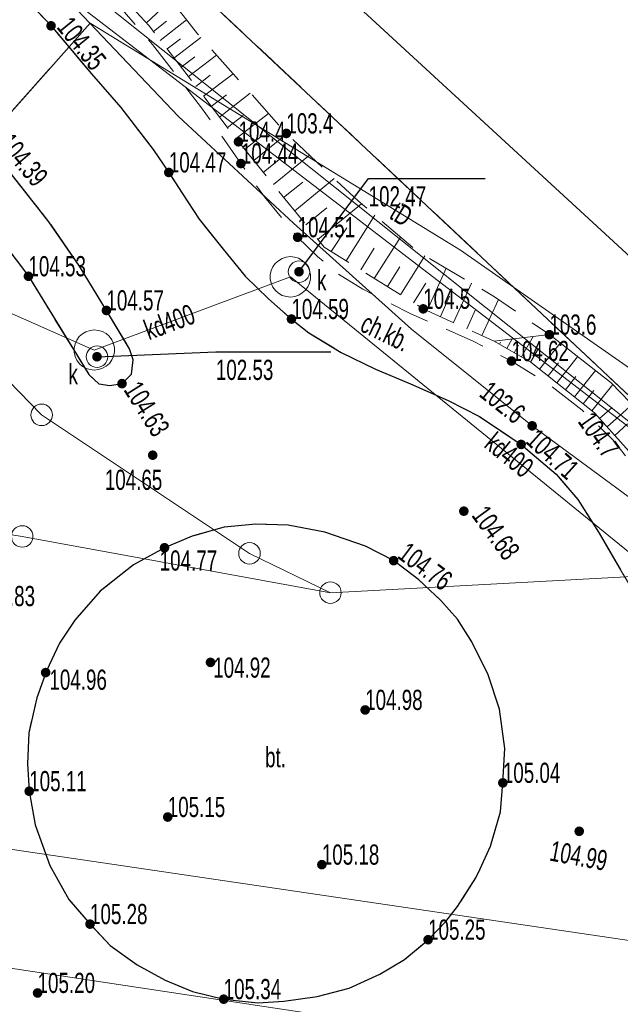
# Model space of a CAD drawing. Header units: inches. Extents: x 6497603 to 6502483, y 5925790 to 5934357.
# Tile 121 of 256: x 6501023 to 6501045, y 5926122 to 5926158. Entities that reach past the tile are written whole.
import ezdxf
from ezdxf.enums import TextEntityAlignment as Align

# ---------------------------------------------------------------- set-up
doc = ezdxf.new("R2010")
doc.units = ezdxf.units.IN
doc.header["$MEASUREMENT"] = 0
for name, pattern in [('1.5_0.75', [2.25, 1.5, -0.75]), ('2.25_0.75', [3, 2.25, -0.75]), ('219-1000', [0, 0]), ('egkk-1000', [3, 2.25, -0.75]), ('egug-1000', [1.5, 0.75, -0.75])]:
    doc.linetypes.add(name, pattern=pattern)
for name, color, linetype in [('000 Inne (niezydentyfikowane)', 7, 'Continuous'), ('202-punkt graniczny', 7, 'Continuous'), ('217-kontur klasyfikacyjny', 7, 'Continuous'), ('218-kontur użytku gruntowego', 7, 'Continuous'), ('219-działka ewidencyjna', 7, 'Continuous'), ('chodnik', 7, 'Continuous'), ('chodnik-Atr17', 7, 'Continuous'), ('jezdnia', 7, 'Continuous'), ('komora podziemna', 7, 'Continuous'), ('krawężnik', 7, 'Continuous'), ('obszar utwardzony', 7, 'Continuous'), ('obszar utwardzony-Atr17', 7, 'Continuous'), ('obudowa ochronna przewodu', 7, 'Continuous'), ('pikieta naturalna', 7, 'Continuous'), ('pikieta naturalna-Atr2', 7, 'Continuous'), ('pikieta sztuczna', 7, 'Continuous'), ('pikieta sztuczna-Atr2', 7, 'Continuous'), ('przewód kanalizacyjny', 7, 'Continuous'), ('przewód kanalizacyjny-Atr1', 7, 'Continuous'), ('przewód telekomunikacyjny podziemny', 7, 'Continuous'), ('przewód telekomunikacyjny podziemny-Atr1', 7, 'Continuous'), ('rzędna', 7, 'Continuous'), ('rzędna-Atr2', 7, 'Continuous'), ('rzędna-Atr3', 7, 'Continuous'), ('skarpa nieumocniona', 7, 'Continuous'), ('skarpa umocniona', 7, 'Continuous'), ('właz do komory lub kanału - okrągły', 7, 'Continuous'), ('właz do komory lub kanału - okrągły-Atr17', 7, 'Continuous')]:
    doc.layers.add(name, color=color, linetype=linetype)
doc.styles.get("Standard").update_dxf_attribs({"font": 'arial.ttf'})

# ---------------------------------------------------------------- blocks, each defined once
blk = doc.blocks.new('202')
at = {"color": 0, "linetype": 'Continuous', "lineweight": 0}
blk.add_circle((0, 0), 0.4, dxfattribs=at)
blk = doc.blocks.new('PW01')
at = {"linetype": 'Continuous', "lineweight": 13}
h = blk.add_hatch(color=0, dxfattribs=at)
edge = h.paths.add_edge_path()
edge.add_arc((0, 0), 0.18, 0, 360)
blk = doc.blocks.new('US22')
at = {"color": 0, "linetype": 'Continuous', "lineweight": 0}
blk.add_circle((0, 0), 0.4, dxfattribs=at)

msp = doc.modelspace()

# ---------------------------------------------------------------- linework, layer by layer
at = {"layer": '000 Inne (niezydentyfikowane)', "color": 7, "linetype": 'Continuous', "lineweight": 18, "flags": 128}
for points in [[(6501027.32, 5926158.01), (6501028.23, 5926158.86)], [(6501027.58, 5926157.69), (6501028.07, 5926158.07)], [(6501027.83, 5926157.36), (6501028.81, 5926158.12)], [(6501028.09, 5926157.04), (6501028.58, 5926157.41)], [(6501028.34, 5926156.7), (6501029.34, 5926157.47)], [(6501028.61, 5926156.36), (6501029.12, 5926156.75)], [(6501028.88, 5926156.01), (6501029.92, 5926156.81)], [(6501029.16, 5926155.65), (6501029.69, 5926156.06)], [(6501029.44, 5926155.28), (6501030.54, 5926156.12)], [(6501029.73, 5926154.9), (6501030.29, 5926155.33)], [(6501030.03, 5926154.51), (6501031.18, 5926155.4)], [(6501030.33, 5926154.12), (6501030.92, 5926154.57)], [(6501030.65, 5926153.71), (6501031.86, 5926154.64)], [(6501031.31, 5926152.89), (6501032.54, 5926153.89)], [(6501030.97, 5926153.3), (6501031.58, 5926153.79)], [(6501032.04, 5926152), (6501033.38, 5926153.09)], [(6501031.66, 5926152.45), (6501032.31, 5926152.98)], [(6501032.42, 5926151.52), (6501033.13, 5926152.09)], [(6501032.83, 5926151.02), (6501034.3, 5926152.22)], [(6501033.69, 5926149.96), (6501035.32, 5926151.28)], [(6501033.25, 5926150.5), (6501034.03, 5926151.13)], [(6501034.75, 5926149.16), (6501035.81, 5926150.86)], [(6501034.19, 5926149.51), (6501034.77, 5926150.39)], [(6501035.79, 5926148.51), (6501036.76, 5926150.05)], [(6501035.29, 5926148.83), (6501035.79, 5926149.64)], [(6501036.77, 5926147.9), (6501037.67, 5926149.35)], [(6501036.28, 5926148.21), (6501036.74, 5926148.94)], [(6501037.75, 5926147.32), (6501038.46, 5926148.89)], [(6501037.25, 5926147.6), (6501037.71, 5926148.33)], [(6501038.74, 5926146.87), (6501039.4, 5926148.33)], [(6501038.25, 5926147.09), (6501038.59, 5926147.85)], [(6501039.79, 5926146.39), (6501040.41, 5926147.73)], [(6501039.23, 5926146.64), (6501039.55, 5926147.35)]]:
    msp.add_lwpolyline(points, dxfattribs=at)
at = {"layer": '217-kontur klasyfikacyjny', "color": 3, "linetype": 'egkk-1000', "lineweight": 18, "flags": 128}
msp.add_lwpolyline([(6501024.87, 5926163.31), (6501052.03, 5926137.79)], dxfattribs=at)
at = {"layer": '218-kontur użytku gruntowego', "color": 3, "linetype": 'egug-1000', "lineweight": 18, "flags": 128}
msp.add_lwpolyline([(6501024.87, 5926163.31), (6501052.03, 5926137.79)], dxfattribs=at)
at = {"layer": '219-działka ewidencyjna', "color": 3, "linetype": '219-1000', "lineweight": 18, "flags": 128}
for points in [[(6500997.34, 5926181.37), (6501052.03, 5926137.79)], [(6501000.05, 5926177.64), (6501052.03, 5926137.79)], [(6501024.87, 5926163.31), (6501052.03, 5926137.79)], [(6501020.52, 5926146.41), (6501023.42, 5926143.44)], [(6501054.43, 5926122.55), (6500906.65, 5926144.35)], [(6501023.42, 5926143.44), (6501031.15, 5926138.29)], [(6501004.92, 5926141.78), (6501022.7, 5926138.92)], [(6501022.7, 5926138.92), (6501034.16, 5926136.83)], [(6501031.15, 5926138.29), (6501034.16, 5926136.83)], [(6501034.16, 5926136.83), (6501052.03, 5926137.79)], [(6500976.56, 5926129.78), (6501062.46, 5926116.8)]]:
    msp.add_lwpolyline(points, dxfattribs=at)
at = {"layer": 'chodnik', "color": 7, "linetype": '1.5_0.75', "lineweight": 18, "flags": 128}
msp.add_lwpolyline([(6500970.87, 5926227.3), (6500971.56, 5926225.43), (6500972.46, 5926223.12), (6500974.02, 5926219.19), (6500975.45, 5926215.68), (6500977, 5926211.99), (6500978.65, 5926208.33), (6500979.98, 5926205.48), (6500981.21, 5926202.9), (6500982.09, 5926201.14), (6500983.5, 5926198.57), (6500984.69, 5926196.48), (6500985.98, 5926194.49), (6500987.05, 5926192.83), (6500988.59, 5926190.77), (6500990.92, 5926187.89), (6500992.98, 5926185.5), (6500995.16, 5926183.2), (6500996.29, 5926182.07), (6500998.49, 5926180.05), (6501000.53, 5926178.29), (6501002.39, 5926176.76), (6501003.2, 5926176.09), (6501004.81, 5926174.87), (6501005.59, 5926174.28), (6501007.41, 5926173.15), (6501009.96, 5926171.62), (6501012.94, 5926169.78), (6501015.74, 5926167.89), (6501017.41, 5926166.71), (6501019.82, 5926164.89), (6501021.33, 5926163.61), (6501022.53, 5926162.56), (6501023.7, 5926161.49), (6501024.88, 5926160.21), (6501025.57, 5926159.48), (6501026.26, 5926158.69), (6501027.54, 5926157.21), (6501028.44, 5926156.05), (6501029.37, 5926154.85), (6501029.98, 5926153.99), (6501030.83, 5926152.78), (6501031.71, 5926151.54), (6501032.94, 5926150.04), (6501033.68, 5926149.33), (6501034.39, 5926148.72), (6501035.36, 5926148.11), (6501037.15, 5926147.19), (6501039.49, 5926146.17), (6501040.89, 5926145.44), (6501042.36, 5926144.52), (6501043.52, 5926143.61), (6501044.66, 5926142.51), (6501045.59, 5926141.33), (6501046.36, 5926140.04), (6501046.9, 5926139.11), (6501047.92, 5926137.42), (6501049.09, 5926135.79), (6501046.76, 5926134.83), (6501045.97, 5926135.97), (6501044.95, 5926137.68), (6501044.15, 5926139.04), (6501043.36, 5926140.29), (6501042.55, 5926141.23), (6501041.25, 5926142.34), (6501039.7, 5926143.38), (6501038.54, 5926143.97), (6501037.14, 5926144.59), (6501035.84, 5926145.14), (6501034.56, 5926145.76), (6501033.36, 5926146.49), (6501032.71, 5926147), (6501031.86, 5926147.75), (6501030.99, 5926148.6), (6501030.17, 5926149.6), (6501029.28, 5926150.71), (6501028.65, 5926151.68), (6501028.15, 5926152.45), (6501027.57, 5926153.3), (6501026.36, 5926154.87), (6501025.28, 5926156.11), (6501024.43, 5926157.12), (6501023.77, 5926157.9), (6501022.54, 5926159.21), (6501021.45, 5926160.26), (6501020.36, 5926161.31), (6501019.23, 5926162.32), (6501017.63, 5926163.53), (6501015.2, 5926165.27), (6501012.75, 5926167), (6501011.02, 5926168.15), (6501009.35, 5926169.19), (6501006.76, 5926170.76), (6501005.08, 5926171.78), (6501003.77, 5926172.66), (6501002.64, 5926173.48), (6501001.04, 5926174.69), (6500999.49, 5926176), (6500997.98, 5926177.32), (6500997.26, 5926177.93), (6500995.76, 5926179.32), (6500994.27, 5926180.73), (6500992.5, 5926182.51), (6500990.87, 5926184.3), (6500989.17, 5926186.2), (6500988.2, 5926187.36), (6500986.98, 5926188.92), (6500985.77, 5926190.49), (6500984.62, 5926192.1), (6500983.5, 5926193.77), (6500982.82, 5926194.92), (6500982.17, 5926195.97), (6500981.16, 5926197.8), (6500980.03, 5926199.93), (6500979.13, 5926201.69), (6500977.79, 5926204.36), (6500976.57, 5926207.09), (6500975.34, 5926209.86), (6500974.13, 5926212.6), (6500972.99, 5926215.36), (6500971.84, 5926218.15), (6500970.38, 5926221.87), (6500970.02, 5926222.74), (6500969.29, 5926224.6), (6500968.88, 5926225.61), (6500969.41, 5926226.74)], close=True, dxfattribs=at)
at = {"layer": 'jezdnia', "color": 7, "linetype": '2.25_0.75', "lineweight": 18, "flags": 128}
for points in [[(6500967.52, 5926475.78), (6500970.47, 5926475.3), (6500970.34, 5926474.17), (6500969.68, 5926470.3), (6500969.49, 5926469.27), (6500968.64, 5926464.1), (6500968.02, 5926460.39), (6500966.41, 5926450.57), (6500964.71, 5926440.65), (6500963.12, 5926430.78), (6500961.32, 5926419.97), (6500959.67, 5926410.08), (6500959.52, 5926409.05), (6500958.4, 5926402.16), (6500958.2, 5926401.16), (6500956.52, 5926390.93), (6500955.92, 5926387.39), (6500955.8, 5926386.37), (6500953.89, 5926374.55), (6500953.73, 5926373.46), (6500953.44, 5926371.55), (6500953.08, 5926369.21), (6500952.69, 5926366.58), (6500952.26, 5926363.66), (6500951.98, 5926361.63), (6500951.62, 5926358.68), (6500951.27, 5926355.63), (6500950.83, 5926351.7), (6500950.56, 5926348.7), (6500950.2, 5926344.71), (6500949.87, 5926340.76), (6500949.76, 5926338.7), (6500949.68, 5926335.75), (6500949.64, 5926334.74), (6500949.52, 5926328.23), (6500949.49, 5926327.2), (6500949.48, 5926325.22), (6500949.47, 5926322.2), (6500949.55, 5926319.76), (6500949.66, 5926317.23), (6500949.84, 5926313.23), (6500950.01, 5926310.21), (6500950.17, 5926308.21), (6500950.43, 5926305.18), (6500950.74, 5926302.26), (6500951.06, 5926299.26), (6500951.49, 5926295.58), (6500952.08, 5926290.33), (6500952.73, 5926285.4), (6500953.13, 5926282.44), (6500953.57, 5926279.4), (6500954.04, 5926276.46), (6500954.41, 5926274.33), (6500954.74, 5926272.49), (6500955.37, 5926269.55), (6500956.06, 5926266.66), (6500956.52, 5926264.7), (6500957.04, 5926262.72), (6500957.79, 5926259.85), (6500958.59, 5926257.01), (6500959.46, 5926254.06), (6500960.33, 5926251.13), (6500961.47, 5926247.41), (6500962.32, 5926244.49), (6500963.34, 5926241.33), (6500964.48, 5926237.89), (6500965.5, 5926234.96), (6500966.14, 5926233.14), (6500966.53, 5926232.14), (6500968.88, 5926225.61), (6500969.29, 5926224.6), (6500970.02, 5926222.74), (6500970.38, 5926221.87), (6500971.84, 5926218.15), (6500972.99, 5926215.36), (6500974.13, 5926212.6), (6500975.34, 5926209.86), (6500976.57, 5926207.09), (6500977.79, 5926204.36), (6500979.13, 5926201.69), (6500980.03, 5926199.93), (6500981.16, 5926197.8), (6500982.17, 5926195.97), (6500982.82, 5926194.92), (6500983.5, 5926193.77), (6500984.62, 5926192.1), (6500985.77, 5926190.49), (6500986.98, 5926188.92), (6500988.2, 5926187.36), (6500989.17, 5926186.2), (6500990.87, 5926184.3), (6500992.5, 5926182.51), (6500994.27, 5926180.73), (6500995.76, 5926179.32), (6500997.26, 5926177.93), (6500997.98, 5926177.32), (6500999.49, 5926176), (6501001.04, 5926174.69), (6501002.64, 5926173.48), (6501003.77, 5926172.66), (6501005.08, 5926171.78), (6501006.76, 5926170.76), (6501009.35, 5926169.19), (6501011.02, 5926168.15), (6501012.75, 5926167), (6501015.2, 5926165.27), (6501017.63, 5926163.53), (6501019.23, 5926162.32), (6501020.36, 5926161.31), (6501021.45, 5926160.26), (6501022.54, 5926159.21), (6501023.77, 5926157.9), (6501024.43, 5926157.12), (6501025.28, 5926156.11), (6501026.36, 5926154.87), (6501027.57, 5926153.3), (6501028.15, 5926152.45), (6501028.65, 5926151.68), (6501029.28, 5926150.71), (6501030.17, 5926149.6), (6501030.99, 5926148.6), (6501031.86, 5926147.75), (6501032.71, 5926147), (6501033.36, 5926146.49), (6501034.56, 5926145.76), (6501035.84, 5926145.14), (6501037.14, 5926144.59), (6501038.54, 5926143.97), (6501039.7, 5926143.38), (6501041.25, 5926142.34), (6501042.55, 5926141.23), (6501043.36, 5926140.29), (6501044.15, 5926139.04), (6501044.95, 5926137.68), (6501045.97, 5926135.97), (6501046.76, 5926134.83), (6501047.06, 5926134.43), (6501047.46, 5926133.9), (6501048.29, 5926133.07), (6501049.15, 5926132.29), (6501050.1, 5926131.67), (6501051.14, 5926131.14), (6501052.32, 5926130.71), (6501053.32, 5926130.44), (6501054.33, 5926130.26), (6501054.81, 5926130.11), (6501059.21, 5926129.52), (6501060.24, 5926129.37), (6501062.18, 5926128.95), (6501065.52, 5926128.17), (6501067.51, 5926127.68), (6501067.94, 5926127.56), (6501072.36, 5926126.36), (6501076.16, 5926125.39), (6501077, 5926125.24), (6501079.93, 5926124.73), (6501091.81, 5926122.96), (6501106.86, 5926120.63), (6501107.86, 5926120.45), (6501114.26, 5926119.46), (6501115.28, 5926119.31), (6501129.17, 5926117.14), (6501141.73, 5926115.29), (6501155.8, 5926113.1), (6501156.84, 5926112.94), (6501163.71, 5926111.96), (6501164.73, 5926111.81), (6501169.7, 5926111.07), (6501186.02, 5926108.73), (6501187.04, 5926108.57), (6501197.9, 5926107.02), (6501198.93, 5926106.86), (6501209.44, 5926105.01), (6501213.12, 5926104.73), (6501214.13, 5926104.59), (6501218.06, 5926103.95), (6501219.09, 5926103.82), (6501225, 5926102.98), (6501226.03, 5926103), (6501226.9, 5926103.16), (6501227.59, 5926103.32), (6501228.34, 5926103.71), (6501228.93, 5926104.14), (6501229.4, 5926105.03), (6501229.75, 5926106.03), (6501230.03, 5926107.51), (6501230.13, 5926108.51), (6501230.41, 5926111.43), (6501235.51, 5926111.16), (6501235.42, 5926108.23), (6501235.48, 5926107.23), (6501235.64, 5926106.46), (6501236.12, 5926105.41), (6501236.84, 5926104.54), (6501237.77, 5926103.89), (6501238.91, 5926103.49), (6501240.04, 5926103.43), (6501241.16, 5926103.54), (6501242.17, 5926103.85), (6501243.16, 5926104.12), (6501253.15, 5926106.97), (6501253.23, 5926106.89), (6501254.28, 5926103.94), (6501255.15, 5926100.97), (6501254.99, 5926100.67), (6501253.62, 5926100.28), (6501252.65, 5926100), (6501249.77, 5926099.21), (6501248.73, 5926098.94), (6501244.96, 5926097.81), (6501243.92, 5926097.57), (6501242.05, 5926097.03), (6501240.92, 5926096.64), (6501239.24, 5926095.9), (6501238.04, 5926095.27), (6501237.2, 5926094.68), (6501236.35, 5926093.84), (6501235.38, 5926092.95), (6501234.5, 5926091.83), (6501233.74, 5926090.74), (6501233.24, 5926089.73), (6501232.77, 5926088.7), (6501232.51, 5926087.65), (6501232.15, 5926085.66), (6501231.07, 5926079.74), (6501230.21, 5926075.13), (6501227.92, 5926063.04), (6501227.8, 5926062.48), (6501227.76, 5926061.73), (6501227.77, 5926061.08), (6501227.88, 5926060.39), (6501228.08, 5926059.83), (6501228.38, 5926059.33), (6501228.85, 5926058.88), (6501229.59, 5926058.46), (6501230.48, 5926058.18), (6501231.24, 5926057.98), (6501236.18, 5926057.48), (6501247.14, 5926056.54), (6501247.78, 5926056.32), (6501247.32, 5926053.12), (6501247.25, 5926050.18), (6501240.84, 5926050.54), (6501235.01, 5926051.15), (6501232.93, 5926051.11), (6501231.58, 5926051.14), (6501230.74, 5926051.16), (6501229.93, 5926051.11), (6501229.08, 5926050.94), (6501228.33, 5926050.61), (6501227.56, 5926049.99), (6501227.03, 5926049.46), (6501226.57, 5926048.76), (6501226.26, 5926048.04), (6501226.07, 5926047), (6501224.9, 5926038.07), (6501224.76, 5926037.04), (6501223.95, 5926030.65), (6501223.78, 5926029.64), (6501222.8, 5926021.69), (6501222.62, 5926020.67), (6501221.85, 5926014.28), (6501221.72, 5926013.21), (6501220.01, 5926001.35), (6501219.92, 5926000.35), (6501218.92, 5925993.96), (6501218.73, 5925992.94), (6501217.59, 5925985.53), (6501217.19, 5925983.25), (6501216.34, 5925978.62), (6501216.11, 5925977.64), (6501215.34, 5925973.74), (6501215.12, 5925972.71), (6501214.1, 5925967.79), (6501212.17, 5925958.57), (6501211.6, 5925955.9), (6501210.39, 5925950.18), (6501210.15, 5925949.2), (6501208.72, 5925942.4), (6501208.51, 5925941.33), (6501206.97, 5925934), (6501206.1, 5925929.6), (6501205.96, 5925928.62), (6501203.95, 5925916.84), (6501200.99, 5925899.07), (6501197.27, 5925877.8), (6501197.19, 5925877.04), (6501197.19, 5925876.24), (6501197.31, 5925875.07), (6501197.66, 5925873.98), (6501197.97, 5925873.22), (6501198.63, 5925872.3), (6501199.23, 5925871.72), (6501199.74, 5925871.37), (6501200.42, 5925871.01), (6501201.38, 5925870.71), (6501202.44, 5925870.55), (6501201.55, 5925864.88), (6501201.24, 5925864.89), (6501200.2, 5925864.97), (6501198.98, 5925864.81), (6501197.51, 5925864.23), (6501196.67, 5925863.67), (6501195.78, 5925862.79), (6501195.34, 5925862.22), (6501195.05, 5925861.84), (6501194.69, 5925861.34), (6501194.31, 5925860.58), (6501193.88, 5925859.32), (6501193.66, 5925858.13), (6501191.37, 5925844.58), (6501188.63, 5925845.69), (6501186.06, 5925846.29), (6501188.34, 5925859.28), (6501189.55, 5925865.75), (6501190.19, 5925869.41), (6501190.72, 5925872.53), (6501192, 5925879.57), (6501195.3, 5925899.15), (6501198.39, 5925917.25), (6501200.06, 5925927.91), (6501200.49, 5925930.37), (6501201.43, 5925935.3), (6501202.26, 5925939.27), (6501205.89, 5925956.67), (6501206.71, 5925960.26), (6501209.44, 5925973.27), (6501210.33, 5925977.62), (6501211, 5925981.11), (6501211.51, 5925984.07), (6501211.73, 5925985.08), (6501212.62, 5925991.03), (6501213.62, 5925996.92), (6501213.83, 5925997.96), (6501214.76, 5926004.82), (6501214.89, 5926005.86), (6501216.15, 5926014.76), (6501216.28, 5926015.75), (6501217.09, 5926022.16), (6501217.19, 5926023.22), (6501218.27, 5926030.95), (6501221.29, 5926054.94), (6501221.42, 5926055.98), (6501222.24, 5926062.4), (6501222.34, 5926063.44), (6501224.16, 5926076.33), (6501224.9, 5926081.72), (6501225.66, 5926087.21), (6501225.76, 5926088.39), (6501225.79, 5926089.57), (6501225.74, 5926090.79), (6501225.65, 5926091.85), (6501225.41, 5926093.04), (6501225.02, 5926094.16), (6501224.47, 5926095.07), (6501223.68, 5926095.94), (6501222.87, 5926096.5), (6501222, 5926096.87), (6501221.03, 5926097.17), (6501220.05, 5926097.37), (6501218.15, 5926097.65), (6501217.08, 5926097.83), (6501213.18, 5926098.37), (6501212.16, 5926098.52), (6501210.21, 5926098.79), (6501209.19, 5926099), (6501203.73, 5926099.73), (6501202.71, 5926099.87), (6501199.75, 5926100.28), (6501198.75, 5926100.43), (6501192.84, 5926101.32), (6501191.84, 5926101.46), (6501178.52, 5926103.46), (6501168.08, 5926104.92), (6501167.07, 5926105.07), (6501161.11, 5926105.95), (6501160.15, 5926106.11), (6501141.22, 5926108.96), (6501128.91, 5926110.87), (6501107.19, 5926114.24), (6501091.02, 5926116.76), (6501087.03, 5926117.36), (6501085.63, 5926117.57), (6501084.66, 5926117.74), (6501082.7, 5926117.91), (6501080.66, 5926118.01), (6501077.67, 5926118.12), (6501076.66, 5926118.16), (6501075.65, 5926118.1), (6501074.96, 5926118.04), (6501074.24, 5926117.87), (6501073.45, 5926117.58), (6501072.83, 5926117.24), (6501072.24, 5926116.73), (6501071.92, 5926116.36), (6501071.6, 5926115.95), (6501071.13, 5926115.07), (6501070.2, 5926112.15), (6501069.14, 5926109.35), (6501065.67, 5926107.67), (6501060.98, 5926105.37), (6501056.17, 5926102.92), (6501047.77, 5926098.64), (6501039.02, 5926094.25), (6501035.19, 5926092.32), (6501033.38, 5926091.57), (6501031.9, 5926091.17), (6501030.72, 5926091), (6501029.45, 5926090.96), (6501027.96, 5926091.09), (6501026.37, 5926091.21), (6501025.08, 5926091.02), (6501023.8, 5926090.63), (6501022.54, 5926089.24), (6501020.92, 5926087.38), (6501018.93, 5926085.36), (6501016.88, 5926083.52), (6501014.11, 5926081.3), (6501011.15, 5926079.19), (6501008.09, 5926077.35), (6501004.66, 5926075.72), (6501000.14, 5926073.66), (6500996.05, 5926071.78), (6500991.19, 5926069.54), (6500987.22, 5926067.8), (6500985.88, 5926070.25), (6500984.5, 5926072.54), (6500990.81, 5926076.24), (6500997.85, 5926080.69), (6501004.96, 5926085.16), (6501007.77, 5926086.97), (6501009.89, 5926088.54), (6501012.32, 5926090.44), (6501014.72, 5926092.81), (6501016.4, 5926095.01), (6501018.1, 5926097.7), (6501019.49, 5926099.95), (6501021.13, 5926103.12), (6501021.79, 5926104.63), (6501021.73, 5926104.89), (6501022.4, 5926106.7), (6501022.77, 5926107.65), (6501022.96, 5926108.66), (6501023.19, 5926109.6), (6501023.35, 5926110.74), (6501023.42, 5926111.89), (6501023.37, 5926112.99), (6501023.17, 5926114.21), (6501022.81, 5926115.94), (6501022.34, 5926117.28), (6501021.93, 5926118.41), (6501021.38, 5926119.39), (6501020.82, 5926120.06), (6501020.31, 5926120.58), (6501019.37, 5926121.14), (6501018.64, 5926121.59), (6501017.79, 5926122.01), (6501016.87, 5926122.36), (6501016.07, 5926122.61), (6501015.13, 5926122.79), (6501014.32, 5926122.89), (6501013.3, 5926122.96), (6501011.3, 5926123.02), (6501010.28, 5926123.07), (6501008.82, 5926123.15), (6501007.35, 5926123.27), (6501006.78, 5926123.46), (6501004.62, 5926123.76), (6501002.02, 5926124.18), (6501000.54, 5926124.46), (6500997.95, 5926125.21), (6500994.57, 5926126.41), (6500989.34, 5926128.79), (6500983.15, 5926131.79), (6500980.24, 5926133), (6500976.92, 5926134.27), (6500973.27, 5926135.38), (6500969.21, 5926136.46), (6500966.14, 5926137.16), (6500962.38, 5926137.84), (6500956.83, 5926138.72), (6500951.6, 5926139.58), (6500948.09, 5926140.28), (6500941.13, 5926141.59), (6500936.68, 5926142.36), (6500936.26, 5926142.38), (6500936.91, 5926144.94), (6500937.28, 5926147.22), (6500938.48, 5926147.26), (6500944.87, 5926146.1), (6500952.28, 5926144.84), (6500952.45, 5926144.94), (6500957.36, 5926144.12), (6500958.42, 5926144.02), (6500960.33, 5926143.82), (6500961.34, 5926143.73), (6500962.4, 5926143.7), (6500964.35, 5926143.61), (6500966.38, 5926143.52), (6500968.34, 5926143.33), (6500970.37, 5926142.99), (6500972.16, 5926142.64), (6500975.22, 5926141.96), (6500978.14, 5926141.2), (6500980.07, 5926140.59), (6500984.84, 5926139.11), (6500988.6, 5926137.98), (6500991.96, 5926137.02), (6500993.89, 5926136.41), (6500996.3, 5926135.75), (6500998.23, 5926135.25), (6500999.76, 5926134.9), (6501002.22, 5926134.43), (6501003.59, 5926134.13), (6501004.64, 5926133.95), (6501005.57, 5926133.82), (6501006.54, 5926133.72), (6501007.41, 5926133.65), (6501008.58, 5926133.66), (6501009.4, 5926133.71), (6501010.99, 5926133.99), (6501012.51, 5926134.33), (6501013.46, 5926134.67), (6501014.17, 5926134.95), (6501015.06, 5926135.45), (6501015.72, 5926135.84), (6501016.55, 5926136.42), (6501017.28, 5926137.05), (6501017.97, 5926137.76), (6501018.59, 5926138.35), (6501019.09, 5926139.31), (6501019.34, 5926140.2), (6501019.48, 5926141.24), (6501019.5, 5926142.22), (6501019.53, 5926143.17), (6501019.42, 5926144.33), (6501019.23, 5926145.48), (6501018.9, 5926146.66), (6501018.59, 5926147.63), (6501018.18, 5926148.39), (6501017.57, 5926149.31), (6501017.02, 5926149.96), (6501016.24, 5926150.87), (6501015.1, 5926152.17), (6501013.64, 5926153.83), (6501013.57, 5926154), (6501012.46, 5926155.3), (6501009.41, 5926158.38), (6501006.55, 5926161.1), (6501003.79, 5926163.84), (6501000.27, 5926167.22), (6500997.75, 5926169.48), (6500994.93, 5926171.9), (6500993.22, 5926173.37), (6500990.08, 5926176.36), (6500986.16, 5926180.45), (6500984.36, 5926182.53), (6500983.92, 5926182.88), (6500982.09, 5926185.15), (6500980.83, 5926186.8), (6500979.72, 5926188.4), (6500979.64, 5926188.64), (6500977.9, 5926191.3), (6500976.68, 5926193.39), (6500974.4, 5926197.5), (6500971.6, 5926203.33), (6500970.2, 5926206.34), (6500968.02, 5926211.54), (6500966.1, 5926216.13), (6500964.42, 5926220.5), (6500963.39, 5926223.18), (6500962.78, 5926224.79), (6500960.85, 5926229.86), (6500958.92, 5926235.34), (6500957.26, 5926240.34), (6500955.77, 5926245.22), (6500954.5, 5926249.48), (6500953.02, 5926254.47), (6500951.16, 5926261.1), (6500950.63, 5926263.22), (6500949.44, 5926268.23), (6500948.4, 5926273.5), (6500947.44, 5926279.19), (6500946.72, 5926284.52), (6500945.98, 5926290.57), (6500945.39, 5926295.06), (6500944.64, 5926301.22), (6500943.99, 5926308.19), (6500943.71, 5926313.06), (6500943.38, 5926320.02), (6500943.36, 5926324.68), (6500943.39, 5926329.54), (6500943.52, 5926335.16), (6500943.63, 5926336.77), (6500943.87, 5926342.09), (6500944.45, 5926348.6), (6500944.89, 5926353.17), (6500945.31, 5926356.92), (6500946, 5926362.7), (6500946.75, 5926367.77), (6500946.9, 5926369.53), (6500947.97, 5926376.36), (6500948.58, 5926379.99), (6500949.87, 5926387.54), (6500950.36, 5926390.87), (6500950.58, 5926392.97), (6500951.07, 5926399.96), (6500951.2, 5926400.17), (6500951.56, 5926405.22), (6500951.74, 5926408.6), (6500951.86, 5926412.25), (6500952.04, 5926414.31), (6500952.81, 5926417.99), (6500953.87, 5926422.25), (6500955.38, 5926427.84), (6500956.84, 5926433.28), (6500957.79, 5926436.87), (6500958.47, 5926439.89), (6500959.31, 5926444.93), (6500960.75, 5926453.89), (6500962.75, 5926465.71), (6500964.63, 5926476.24)], [(6501017.53, 5926156.86), (6501017.18, 5926156.59), (6501016.94, 5926156.16), (6501017, 5926155.7), (6501017.22, 5926155.4), (6501017.44, 5926155.17), (6501018.11, 5926154.48), (6501019.25, 5926153.2), (6501020.12, 5926152.18), (6501021.39, 5926150.64), (6501021.61, 5926150.35), (6501022.02, 5926149.81), (6501022.93, 5926148.59), (6501023.7, 5926147.34), (6501024.73, 5926145.67), (6501025.17, 5926144.94), (6501025.55, 5926144.59), (6501025.96, 5926144.53), (6501026.41, 5926144.6), (6501026.76, 5926144.95), (6501026.82, 5926145.49), (6501026.69, 5926145.89), (6501025.83, 5926147.32), (6501024.83, 5926148.96), (6501023.69, 5926150.62), (6501023.11, 5926151.36), (6501021.86, 5926152.93), (6501019.86, 5926155.17), (6501019.09, 5926156), (6501018.47, 5926156.64), (6501017.98, 5926156.85)], [(6501031.38, 5926139.38), (6501030.21, 5926139.26), (6501029.02, 5926138.93), (6501027.99, 5926138.5), (6501026.84, 5926137.87), (6501025.6, 5926136.88), (6501024.66, 5926135.81), (6501024.08, 5926134.95), (6501023.6, 5926133.93), (6501023.24, 5926132.92), (6501022.94, 5926131.62), (6501022.9, 5926130.47), (6501022.96, 5926129.45), (6501023.18, 5926128.2), (6501023.73, 5926126.69), (6501024.43, 5926125.43), (6501025.22, 5926124.51), (6501025.97, 5926123.71), (6501026.97, 5926123), (6501028.01, 5926122.43), (6501029.03, 5926122.01), (6501030.19, 5926121.72), (6501031.46, 5926121.58), (6501032.43, 5926121.64), (6501033.66, 5926121.82), (6501034.85, 5926122.13), (6501036, 5926122.65), (6501036.91, 5926123.19), (6501037.79, 5926123.93), (6501038.45, 5926124.61), (6501038.89, 5926125.16), (6501039.57, 5926126.23), (6501040.11, 5926127.41), (6501040.48, 5926128.68), (6501040.57, 5926129.76), (6501040.64, 5926131.04), (6501040.45, 5926132.5), (6501040.03, 5926133.77), (6501039.42, 5926135), (6501038.88, 5926135.85), (6501038.26, 5926136.54), (6501037.45, 5926137.31), (6501036.51, 5926138.02), (6501035.46, 5926138.56), (6501033.95, 5926139.08), (6501032.59, 5926139.34)]]:
    msp.add_lwpolyline(points, close=True, dxfattribs=at)
at = {"layer": 'komora podziemna', "color": 34, "linetype": 'Continuous', "lineweight": 18, "flags": 128}
for points in [[(6501032.12, 5926148.06), (6501032.02, 5926148.19), (6501031.96, 5926148.33), (6501031.92, 5926148.49), (6501031.92, 5926148.64), (6501031.96, 5926148.8), (6501032.02, 5926148.94), (6501032.11, 5926149.07), (6501032.23, 5926149.17), (6501032.36, 5926149.25), (6501032.51, 5926149.3), (6501032.67, 5926149.32), (6501032.82, 5926149.3), (6501032.97, 5926149.26), (6501033.11, 5926149.18), (6501033.22, 5926149.08), (6501033.32, 5926148.95), (6501033.38, 5926148.81), (6501033.42, 5926148.65), (6501033.42, 5926148.5), (6501033.38, 5926148.34), (6501033.32, 5926148.2), (6501033.23, 5926148.07), (6501033.11, 5926147.97), (6501032.98, 5926147.89), (6501032.83, 5926147.84), (6501032.67, 5926147.82), (6501032.52, 5926147.84), (6501032.37, 5926147.88), (6501032.23, 5926147.96)], [(6501024.83, 5926145.34), (6501024.73, 5926145.47), (6501024.67, 5926145.61), (6501024.63, 5926145.77), (6501024.63, 5926145.92), (6501024.67, 5926146.08), (6501024.73, 5926146.22), (6501024.82, 5926146.35), (6501024.94, 5926146.45), (6501025.07, 5926146.53), (6501025.22, 5926146.58), (6501025.38, 5926146.6), (6501025.53, 5926146.58), (6501025.68, 5926146.54), (6501025.82, 5926146.46), (6501025.93, 5926146.36), (6501026.03, 5926146.23), (6501026.09, 5926146.09), (6501026.13, 5926145.93), (6501026.13, 5926145.78), (6501026.09, 5926145.62), (6501026.03, 5926145.48), (6501025.94, 5926145.35), (6501025.82, 5926145.25), (6501025.69, 5926145.17), (6501025.54, 5926145.12), (6501025.38, 5926145.1), (6501025.23, 5926145.12), (6501025.08, 5926145.16), (6501024.94, 5926145.24)]]:
    msp.add_lwpolyline(points, close=True, dxfattribs=at)
at = {"layer": 'krawężnik', "color": 7, "linetype": 'Continuous', "lineweight": 25, "flags": 128}
for points in [[(6501022.54, 5926159.21), (6501023.77, 5926157.9), (6501024.43, 5926157.12), (6501025.28, 5926156.11), (6501026.36, 5926154.87), (6501027.57, 5926153.3), (6501028.15, 5926152.45), (6501028.65, 5926151.68), (6501029.28, 5926150.71), (6501030.17, 5926149.6), (6501030.99, 5926148.6), (6501031.86, 5926147.75), (6501032.71, 5926147), (6501033.36, 5926146.49), (6501034.56, 5926145.76), (6501035.84, 5926145.14), (6501037.14, 5926144.59), (6501038.54, 5926143.97), (6501039.7, 5926143.38), (6501041.25, 5926142.34), (6501042.55, 5926141.23), (6501043.36, 5926140.29), (6501044.15, 5926139.04), (6501044.95, 5926137.68)], [(6501023.69, 5926150.62), (6501023.11, 5926151.36), (6501021.86, 5926152.93), (6501019.86, 5926155.17), (6501019.09, 5926156), (6501018.47, 5926156.64), (6501017.98, 5926156.85), (6501017.53, 5926156.86), (6501017.18, 5926156.59), (6501016.94, 5926156.16), (6501017, 5926155.7), (6501017.22, 5926155.4), (6501017.44, 5926155.17), (6501018.11, 5926154.48), (6501019.25, 5926153.2), (6501020.12, 5926152.18), (6501021.39, 5926150.64), (6501021.61, 5926150.35)], [(6501021.61, 5926150.35), (6501022.02, 5926149.81), (6501022.93, 5926148.59), (6501023.7, 5926147.34), (6501024.73, 5926145.67), (6501025.17, 5926144.94), (6501025.55, 5926144.59), (6501025.96, 5926144.53), (6501026.41, 5926144.6), (6501026.76, 5926144.95), (6501026.82, 5926145.49), (6501026.69, 5926145.89), (6501025.83, 5926147.32), (6501024.83, 5926148.96), (6501023.69, 5926150.62)], [(6501039.73, 5926126.57), (6501040.11, 5926127.41), (6501040.48, 5926128.68), (6501040.57, 5926129.76), (6501040.64, 5926131.04), (6501040.45, 5926132.5), (6501040.03, 5926133.77), (6501039.42, 5926135), (6501038.88, 5926135.85), (6501038.26, 5926136.54), (6501037.45, 5926137.31), (6501036.51, 5926138.02), (6501035.46, 5926138.56), (6501033.95, 5926139.08), (6501032.59, 5926139.34), (6501031.38, 5926139.38), (6501030.21, 5926139.26), (6501029.02, 5926138.93), (6501027.99, 5926138.5), (6501026.84, 5926137.87), (6501025.6, 5926136.88), (6501024.66, 5926135.81), (6501024.08, 5926134.95), (6501023.6, 5926133.93), (6501023.24, 5926132.92), (6501022.94, 5926131.62), (6501022.9, 5926130.47), (6501022.96, 5926129.45), (6501023.18, 5926128.2), (6501023.73, 5926126.69), (6501024.43, 5926125.43), (6501025.22, 5926124.51), (6501025.97, 5926123.71), (6501026.97, 5926123), (6501028.01, 5926122.43), (6501029.03, 5926122.01), (6501030.19, 5926121.72)], [(6501030.19, 5926121.72), (6501031.46, 5926121.58), (6501032.43, 5926121.64), (6501033.66, 5926121.82), (6501034.85, 5926122.13), (6501036, 5926122.65), (6501036.91, 5926123.19), (6501037.79, 5926123.93), (6501038.45, 5926124.61), (6501038.89, 5926125.16), (6501039.57, 5926126.23), (6501039.73, 5926126.57)]]:
    msp.add_lwpolyline(points, dxfattribs=at)
at = {"layer": 'obszar utwardzony', "color": 7, "linetype": '2.25_0.75', "lineweight": 18, "flags": 128}
for points in [[(6501017.18, 5926156.59), (6501017.53, 5926156.86), (6501017.98, 5926156.85), (6501018.47, 5926156.64), (6501019.09, 5926156), (6501019.86, 5926155.17), (6501021.86, 5926152.93), (6501023.11, 5926151.36), (6501023.69, 5926150.62), (6501024.83, 5926148.96), (6501025.83, 5926147.32), (6501026.69, 5926145.89), (6501026.82, 5926145.49), (6501026.76, 5926144.95), (6501026.41, 5926144.6), (6501025.96, 5926144.53), (6501025.55, 5926144.59), (6501025.17, 5926144.94), (6501024.73, 5926145.67), (6501023.7, 5926147.34), (6501022.93, 5926148.59), (6501022.02, 5926149.81), (6501021.61, 5926150.35), (6501021.39, 5926150.64), (6501020.12, 5926152.18), (6501019.25, 5926153.2), (6501018.11, 5926154.48), (6501017.44, 5926155.17), (6501017.22, 5926155.4), (6501017, 5926155.7), (6501016.94, 5926156.16)], [(6501040.45, 5926132.5), (6501040.64, 5926131.04), (6501040.57, 5926129.76), (6501040.48, 5926128.68), (6501040.11, 5926127.41), (6501039.57, 5926126.23), (6501038.89, 5926125.16), (6501038.45, 5926124.61), (6501037.79, 5926123.93), (6501036.91, 5926123.19), (6501036, 5926122.65), (6501034.85, 5926122.13), (6501033.66, 5926121.82), (6501032.43, 5926121.64), (6501031.46, 5926121.58), (6501030.19, 5926121.72), (6501029.03, 5926122.01), (6501028.01, 5926122.43), (6501026.97, 5926123), (6501025.97, 5926123.71), (6501025.22, 5926124.51), (6501024.43, 5926125.43), (6501023.73, 5926126.69), (6501023.18, 5926128.2), (6501022.96, 5926129.45), (6501022.9, 5926130.47), (6501022.94, 5926131.62), (6501023.24, 5926132.92), (6501023.6, 5926133.93), (6501024.08, 5926134.95), (6501024.66, 5926135.81), (6501025.6, 5926136.88), (6501026.84, 5926137.87), (6501027.99, 5926138.5), (6501029.02, 5926138.93), (6501030.21, 5926139.26), (6501031.38, 5926139.38), (6501032.59, 5926139.34), (6501033.95, 5926139.08), (6501035.46, 5926138.56), (6501036.51, 5926138.02), (6501037.45, 5926137.31), (6501038.26, 5926136.54), (6501038.88, 5926135.85), (6501039.42, 5926135), (6501040.03, 5926133.77)]]:
    msp.add_lwpolyline(points, close=True, dxfattribs=at)
at = {"layer": 'obudowa ochronna przewodu', "color": 7, "linetype": 'Continuous', "lineweight": 25, "flags": 128}
msp.add_lwpolyline([(6501018.6, 5926150.55), (6501023.7, 5926156.29)], dxfattribs=at)
at = {"layer": 'przewód kanalizacyjny', "color": 34, "linetype": 'Continuous', "lineweight": 18, "flags": 128}
for points in [[(6501008.06, 5926153.51), (6501025.38, 5926145.85), (6501032.67, 5926148.57)], [(6501032.67, 5926148.57), (6501052.55, 5926132.4), (6501059.02, 5926131.35), (6501082.59, 5926123.16)]]:
    msp.add_lwpolyline(points, dxfattribs=at)
at = {"layer": 'przewód telekomunikacyjny podziemny', "color": 30, "linetype": 'Continuous', "lineweight": 18, "flags": 128}
for points in [[(6500981.59, 5926441.29), (6500972.21, 5926403.46), (6500971.6, 5926398.24), (6500967.22, 5926373.97), (6500964.87, 5926352.14), (6500964.01, 5926324.69), (6500966.82, 5926290.3), (6500969.69, 5926271.76), (6500988.98, 5926227.78), (6500995.03, 5926212.09), (6501018.61, 5926173.87), (6501046.87, 5926147.87), (6501065.95, 5926135.56), (6501101.3, 5926126.31), (6501128.92, 5926119.03), (6501135.95, 5926116.74), (6501157.85, 5926113.42), (6501180.44, 5926110.09), (6501188.62, 5926109.56), (6501188.67, 5926109.35)], [(6500466.55, 5926240.39), (6500469.82, 5926241.19), (6500475.7, 5926243.08), (6500476.76, 5926243.47), (6500480.95, 5926244.01), (6500504.11, 5926236.72), (6500522.5, 5926232.97), (6500598.23, 5926219.99), (6500628.28, 5926212.31), (6500742.22, 5926197.51), (6500792.33, 5926189.94), (6500928.39, 5926168.76), (6500959.62, 5926163.76), (6500990.22, 5926157.55), (6501016.6, 5926147.54), (6501018.6, 5926150.55), (6501025.22, 5926158)], [(6501021.91, 5926161.49), (6501028.51, 5926154.53), (6501032.79, 5926150.56), (6501037.17, 5926146.62), (6501041.66, 5926143.03), (6501045.7, 5926140.06), (6501052.01, 5926135.98), (6501054.18, 5926135), (6501058.07, 5926132.59), (6501063.9, 5926130.2), (6501069.94, 5926128.47), (6501076.28, 5926126.96), (6501089.96, 5926124.45), (6501094.74, 5926123.61), (6501098.39, 5926122.59), (6501107, 5926120.99)], [(6501025.22, 5926158), (6501039, 5926149.56), (6501049.35, 5926142.34), (6501053.88, 5926139.04), (6501056.23, 5926138.33), (6501058.32, 5926137.9), (6501063.23, 5926137.08), (6501068.16, 5926136.11), (6501077.14, 5926134.46), (6501087.12, 5926132.85), (6501095.66, 5926131.41), (6501096.53, 5926134.43)]]:
    msp.add_lwpolyline(points, dxfattribs=at)
at = {"layer": 'rzędna-Atr2', "color": 7, "flags": 128}
for points in [[(6501032.99, 5926148.76), (6501035.58, 5926152.23), (6501039.91, 5926152.23)], [(6501025.48, 5926145.6), (6501029.9, 5926145.78), (6501034.175, 5926145.78)]]:
    msp.add_lwpolyline(points, dxfattribs=at)
at = {"layer": 'skarpa nieumocniona', "color": 7, "linetype": '1.5_0.75', "lineweight": 18, "flags": 128}
msp.add_lwpolyline([(6501014.58, 5926170.16), (6501017.26, 5926168.68), (6501021.36, 5926165.76), (6501024.48, 5926162.98), (6501026.83, 5926160.65), (6501029.22, 5926157.6), (6501032.52, 5926153.9), (6501035.19, 5926151.39), (6501037.37, 5926149.53), (6501040.26, 5926147.83), (6501042.3, 5926146.42), (6501040.25, 5926146.18), (6501037.61, 5926147.38), (6501033.93, 5926149.67), (6501030.74, 5926153.59), (6501027.42, 5926157.9), (6501023.28, 5926162.37), (6501019, 5926165.92), (6501014.05, 5926169.36)], close=True, dxfattribs=at)
msp.add_lwpolyline([(6501014.58, 5926170.16), (6501017.26, 5926168.68), (6501021.36, 5926165.76), (6501024.48, 5926162.98), (6501026.83, 5926160.65), (6501029.22, 5926157.6), (6501032.52, 5926153.9), (6501035.19, 5926151.39), (6501037.37, 5926149.53), (6501040.26, 5926147.83), (6501042.3, 5926146.42), (6501040.25, 5926146.18), (6501037.61, 5926147.38), (6501033.93, 5926149.67), (6501030.74, 5926153.59), (6501027.42, 5926157.9), (6501023.28, 5926162.37), (6501019, 5926165.92), (6501014.05, 5926169.36)], close=True, dxfattribs=at)
at = {"layer": 'skarpa umocniona', "color": 7, "linetype": 'Continuous', "lineweight": 18, "flags": 128}
msp.add_lwpolyline([(6501040.25, 5926146.18), (6501042.3, 5926146.42), (6501044.6, 5926144.63), (6501046.02, 5926143.15), (6501047.4, 5926141.32), (6501046.49, 5926140.59), (6501045.59, 5926141.72), (6501043.98, 5926143.51), (6501041.62, 5926145.39)], close=True, dxfattribs=at)
msp.add_lwpolyline([(6501040.25, 5926146.18), (6501042.3, 5926146.42), (6501044.6, 5926144.63), (6501046.02, 5926143.15), (6501047.4, 5926141.32), (6501046.49, 5926140.59), (6501045.59, 5926141.72), (6501043.98, 5926143.51), (6501041.62, 5926145.39)], close=True, dxfattribs=at)
for points in [[(6501040.44, 5926146.07), (6501040.48, 5926146.14)], [(6501040.72, 5926145.91), (6501040.92, 5926146.26)], [(6501041.26, 5926145.6), (6501041.7, 5926146.35)], [(6501040.99, 5926145.75), (6501041.15, 5926146.03)], [(6501041.6, 5926145.4), (6501041.89, 5926145.9)], [(6501041.93, 5926145.14), (6501042.7, 5926146.11)], [(6501042.58, 5926144.63), (6501043.35, 5926145.6)], [(6501042.25, 5926144.89), (6501042.64, 5926145.37)], [(6501043.23, 5926144.11), (6501044.01, 5926145.09)], [(6501042.9, 5926144.37), (6501043.29, 5926144.86)], [(6501043.56, 5926143.85), (6501043.95, 5926144.34)], [(6501043.88, 5926143.59), (6501044.66, 5926144.57)], [(6501044.17, 5926143.3), (6501044.63, 5926143.71)], [(6501044.45, 5926142.99), (6501045.38, 5926143.82)], [(6501044.73, 5926142.67), (6501045.2, 5926143.1)]]:
    msp.add_lwpolyline(points, dxfattribs=at)

# ---------------------------------------------------------------- block references
at = {"layer": '202-punkt graniczny', "color": 7, "linetype": 'Continuous', "lineweight": 18}
for p in [(6501023.42, 5926143.44), (6501022.7, 5926138.92), (6501031.15, 5926138.29), (6501034.16, 5926136.83)]:
    msp.add_blockref('202', p, dxfattribs=at)
at = {"layer": 'pikieta naturalna', "color": 7, "linetype": 'Continuous', "lineweight": 13}
for p in [(6501032.52, 5926153.9), (6501030.74, 5926153.59), (6501037.61, 5926147.38), (6501042.3, 5926146.42)]:
    msp.add_blockref('PW01', p, dxfattribs=at)
at = {"layer": 'pikieta sztuczna', "color": 7, "linetype": 'Continuous', "lineweight": 13}
for p in [(6501023.77, 5926157.9), (6501030.83, 5926152.78), (6501028.15, 5926152.45), (6501032.94, 5926150.04), (6501022.93, 5926148.59), (6501025.83, 5926147.32), (6501032.71, 5926147), (6501040.89, 5926145.44), (6501026.41, 5926144.6), (6501041.25, 5926142.34), (6501027.55, 5926141.94), (6501039.12, 5926139.86), (6501027.99, 5926138.5), (6501036.51, 5926138.02), (6501029.7, 5926134.24), (6501023.57, 5926133.86), (6501035.45, 5926132.47), (6501040.57, 5926129.76), (6501022.96, 5926129.45), (6501028.11, 5926128.49), (6501043.41, 5926127.96), (6501033.84, 5926126.72), (6501025.22, 5926124.51), (6501037.79, 5926123.93), (6501023.27, 5926121.95), (6501030.19, 5926121.72)]:
    msp.add_blockref('PW01', p, dxfattribs=at)
at = {"layer": 'rzędna', "color": 34, "linetype": 'Continuous', "lineweight": 18}
for p in [(6501032.99, 5926148.76), (6501025.48, 5926145.6)]:
    msp.add_blockref('PW01', p, dxfattribs=at)
at = {"layer": 'rzędna', "color": 30, "linetype": 'Continuous', "lineweight": 18}
msp.add_blockref('PW01', (6501041.66, 5926143.03), dxfattribs=at)
at = {"layer": 'właz do komory lub kanału - okrągły', "color": 7, "linetype": 'Continuous', "lineweight": 18}
for p in [(6501032.99, 5926148.76), (6501025.48, 5926145.6)]:
    msp.add_blockref('US22', p, dxfattribs=at)

# ---------------------------------------------------------------- texts
at = {"layer": 'chodnik-Atr17', "color": 7, "width": 0.667}
msp.add_text('ch.kb.', height=0.75, rotation=334.155, dxfattribs=at).set_placement((6501035.21, 5926146.58))
at = {"layer": 'obszar utwardzony-Atr17', "color": 7, "width": 0.667}
msp.add_text('bt.', height=0.75, dxfattribs=at).set_placement((6501031.73, 5926130.34))
at = {"layer": 'pikieta naturalna-Atr2', "color": 7, "width": 0.667}
for s, p in [('103.4', (6501032.52, 5926153.9)), ('104.4', (6501030.74, 5926153.59)), ('104.5', (6501037.61, 5926147.38)), ('103.6', (6501042.3, 5926146.42))]:
    msp.add_text(s, height=0.75, dxfattribs=at).set_placement(p)
msp.add_text('104.7', height=0.75, rotation=305.346, dxfattribs=at).set_placement((6501043.33, 5926143.19))
at = {"layer": 'pikieta sztuczna-Atr2', "color": 7, "width": 0.667}
for s, rotation, p in [('104.35', 309.04, (6501023.95, 5926157.84)), ('104.39', 310.236, (6501021.76, 5926153.49)), ('104.63', 302.093, (6501026.45, 5926144.37)), ('104.71', 317.862, (6501041.38, 5926142.42)), ('104.68', 306.126, (6501039.38, 5926139.7)), ('104.76', 323.13, (6501036.61, 5926138.15)), ('104.99', 349.426, (6501042.27, 5926126.88))]:
    msp.add_text(s, height=0.75, rotation=rotation, dxfattribs=at).set_placement(p)
for s, p in [('104.44', (6501030.83, 5926152.78)), ('104.47', (6501028.15, 5926152.45)), ('104.51', (6501032.94, 5926150.04)), ('104.53', (6501022.93, 5926148.59)), ('104.57', (6501025.83, 5926147.32)), ('104.59', (6501032.71, 5926147)), ('104.62', (6501040.89, 5926145.44)), ('104.65', (6501025.77, 5926140.65)), ('104.77', (6501027.81, 5926137.65)), ('104.83', (6501021.04, 5926136.33)), ('104.92', (6501029.8, 5926133.67)), ('104.96', (6501023.71, 5926133.22)), ('104.98', (6501035.45, 5926132.47)), ('105.04', (6501040.57, 5926129.76)), ('105.11', (6501022.96, 5926129.45)), ('105.15', (6501028.11, 5926128.49)), ('105.18', (6501033.84, 5926126.72)), ('105.28', (6501025.22, 5926124.51)), ('105.25', (6501037.79, 5926123.93)), ('105.20', (6501023.27, 5926121.95)), ('105.34', (6501030.19, 5926121.72))]:
    msp.add_text(s, height=0.75, dxfattribs=at).set_placement(p)
at = {"layer": 'przewód kanalizacyjny-Atr1', "color": 34, "width": 0.667}
for rotation, p in [(20.46, (6501027.28, 5926146.56)), (320.875, (6501040.07, 5926142.55))]:
    msp.add_text('kd400', height=0.75, rotation=rotation, dxfattribs=at).set_placement(p, align=Align.MIDDLE_LEFT)
at = {"layer": 'przewód telekomunikacyjny podziemny-Atr1', "color": 30, "width": 0.667}
msp.add_text('tD', height=0.75, rotation=328.513, dxfattribs=at).set_placement((6501036.5, 5926151.09), align=Align.MIDDLE_LEFT)
at = {"layer": 'rzędna-Atr2', "color": 30, "width": 0.667}
msp.add_text('102.6', height=0.75, rotation=321.355, dxfattribs=at).set_placement((6501039.88, 5926144.45), align=Align.MIDDLE_LEFT)
at = {"layer": 'rzędna-Atr3', "color": 34, "width": 0.667}
for s, p in [('102.47', (6501035.58, 5926150.962)), ('102.53', (6501029.9, 5926144.512))]:
    msp.add_text(s, height=0.75, dxfattribs=at).set_placement(p, align=Align.BOTTOM_LEFT)
at = {"layer": 'właz do komory lub kanału - okrągły-Atr17', "color": 7, "width": 0.667}
for p in [(6501033.66, 5926148.07), (6501024.42, 5926144.58)]:
    msp.add_text('k', height=0.75, dxfattribs=at).set_placement(p)

doc.saveas('drawing.dxf')
